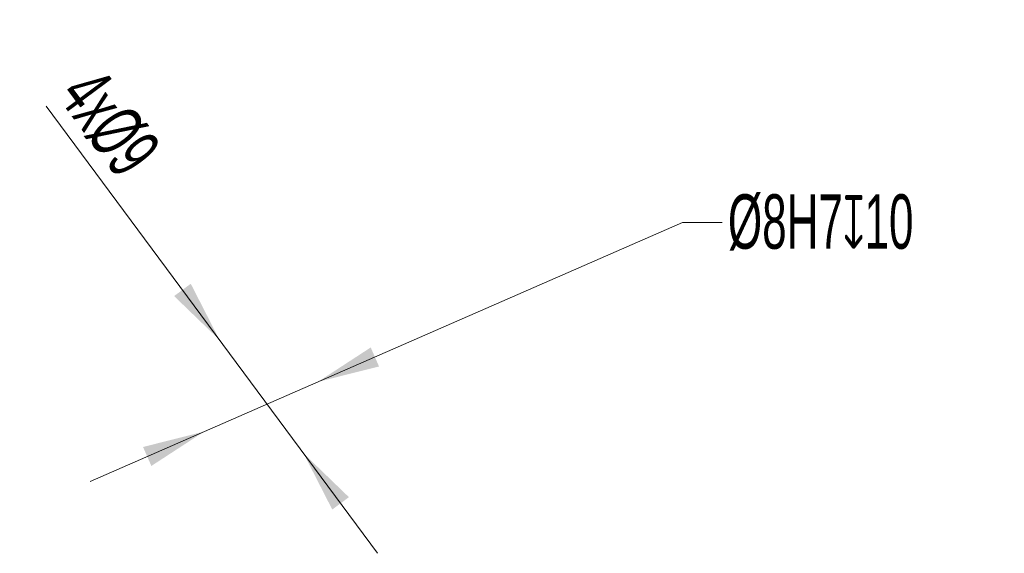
# Model space of a CAD drawing. Header units: millimetres. Extents: x -4 to 483, y -187 to 297.
# Tile 2 of 9: x 419 to 483, y -187 to -153. Entities that reach past the tile are written whole.
import ezdxf

# ---------------------------------------------------------------- set-up
doc = ezdxf.new("R2010")
doc.units = ezdxf.units.MM
doc.layers.add('标注层', color=150, linetype='Continuous', lineweight=18)
doc.styles.add('SLDTEXTSTYLE19', font='txt', dxfattribs={"width": 0.605})
doc.dimstyles.new('SLDDIMSTYLE2', dxfattribs={"dimtxt": 3.5, "dimasz": 4, "dimexe": 0, "dimexo": 0.0625, "dimgap": 0.875, "dimtad": 0, "dimtih": 1, "dimtoh": 1, "dimrnd": 1e-09, "dimzin": 12, "dimdsep": 46, "dimtxsty": 'SLDTEXTSTYLE19', "dimcen": 0, "dimdle": 8, "dimadec": 0, "dimazin": 3, "dimtfac": 1, "dimtdec": 3, "dimtmove": 0, "dimatfit": 3, "dimfxl": 0, "dimfrac": 2, "dimtolj": 1, "dimarcsym": 0})
doc.dimstyles.new('SLDDIMSTYLE4', dxfattribs={"dimtxt": 3.5, "dimasz": 4, "dimexe": 0, "dimexo": 0.0625, "dimgap": 0.875, "dimtad": 1, "dimrnd": 1e-09, "dimzin": 12, "dimdsep": 46, "dimtxsty": 'SLDTEXTSTYLE19', "dimcen": 0.09, "dimdle": 8, "dimadec": 0, "dimazin": 3, "dimtfac": 1, "dimtdec": 3, "dimtmove": 0, "dimatfit": 0, "dimfxl": 0, "dimfrac": 2, "dimtolj": 1, "dimarcsym": 0})

# ---------------------------------------------------------------- blocks, each defined once
blk = doc.blocks.new('*X44')
at = {"layer": '标注层', "linetype": 'Continuous'}
for points in [[(438.679, -176.28), (442.612, -175.289), (442.078, -174.067)], [(431.364, -179.476), (427.966, -181.688), (427.432, -180.467)]]:
    blk.add_hatch(color=0, dxfattribs=at).paths.add_polyline_path(points, flags=0)
at = {"layer": '标注层', "color": 0, "linetype": 'Continuous'}
for q in [(424.034, -182.679), (464.68, -166.035)]:
    blk.add_line((462.125, -166.035), q, dxfattribs=at)
at = {"layer": '标注层', "color": 0, "insert": (471.024, -166.035), "char_height": 3.5, "width": 23.6241, "attachment_point": 5, "style": 'SLDTEXTSTYLE19'}
blk.add_mtext('%%C8H7{\\fgdt|b0|i0|c134|p2;x}10', dxfattribs=at)
blk = doc.blocks.new('*X45')
at = {"layer": '标注层', "linetype": 'Continuous'}
for points in [[(432.347, -173.58), (430.501, -169.97), (429.43, -170.764)], [(437.757, -180.878), (440.675, -183.695), (439.603, -184.489)]]:
    blk.add_hatch(color=0, dxfattribs=at).paths.add_polyline_path(points, flags=0)
at = {"layer": '标注层', "color": 0, "linetype": 'Continuous'}
blk.add_line((421.199, -158.541), (442.521, -187.305), dxfattribs=at)
at = {"layer": '标注层', "color": 0, "insert": (425.244, -159.622), "char_height": 3.5, "width": 13.10721, "attachment_point": 5, "rotation": 306.54846, "style": 'SLDTEXTSTYLE19'}
blk.add_mtext('4x%%C9', dxfattribs=at)

msp = doc.modelspace()

# ---------------------------------------------------------------- dimensions: what is measured, and where the dimension line sits
at = {"layer": '标注层'}
dim = msp.add_diameter_dim_2p(p1=(437.7569486, -180.87813179), p2=(432.34721479, -173.58021435), text='4x%%C9', dimstyle='SLDDIMSTYLE4', override={"dimpost": '%%C<>', "dimsah": 1, "dimtzin": 12}, dxfattribs=at)
dim.commit()
dim.dimension.update_dxf_attribs({"geometry": '*X45', "text_midpoint": (423.15060349, -161.1736686), "dimtype": 163})
at = {"layer": '标注层', "color": 0}
dim = msp.add_diameter_dim_2p(p1=(431.36429518, -179.47591573), p2=(438.67935479, -176.27960844), text='%%C8H7{\\fgdt|b0|i0|c134|p2;x}10', dimstyle='SLDDIMSTYLE2', override={"dimpost": '%%C<>', "dimsah": 1}, dxfattribs=at)
dim.commit()
dim.dimension.update_dxf_attribs({"geometry": '*X44', "text_midpoint": (462.12512153, -166.03500633), "dimtype": 163})

doc.saveas('drawing.dxf')
